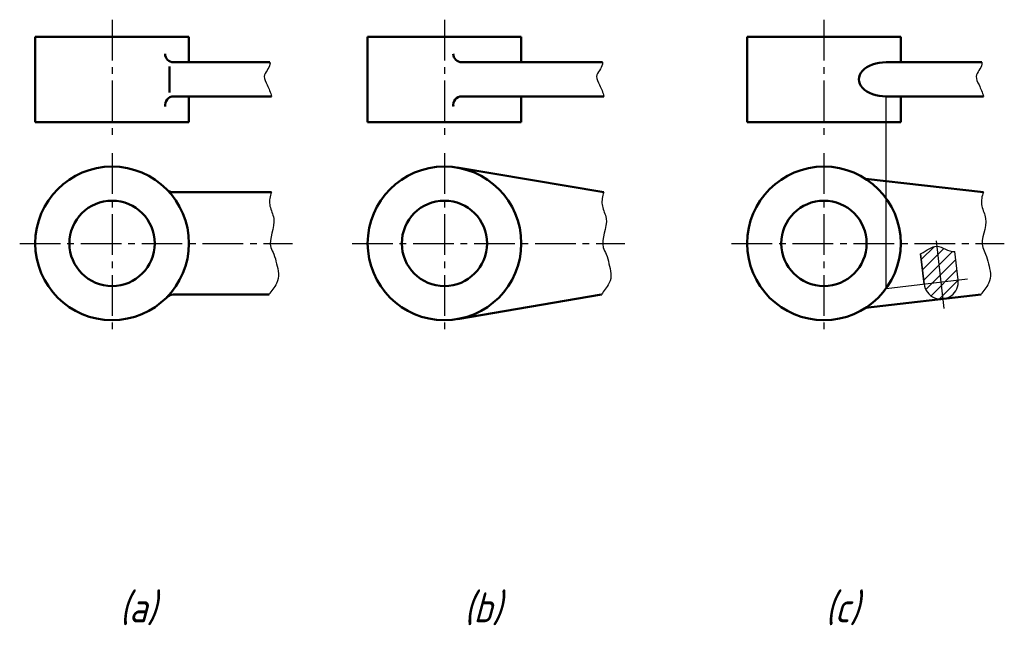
# Model space of a CAD drawing. Header units: millimetres. Extents: x 100 to 216, y 134 to 206.
import ezdxf

# ---------------------------------------------------------------- set-up
doc = ezdxf.new("R2010")
doc.units = ezdxf.units.MM
doc.header["$LTSCALE"] = 0.5
doc.linetypes.add('CENTER2', pattern=[28.575, 19.05, -3.175, 3.175, -3.175])
for name, color, linetype, lineweight in [('文字层', 227, 'Continuous', 20), ('点画线层', 3, 'CENTER2', 25), ('粗实线层', 1, 'Continuous', 50)]:
    doc.layers.add(name, color=color, linetype=linetype, lineweight=lineweight)
doc.layers.add('细实线层', color=7, linetype='Continuous')
doc.styles.add('工程斜体', font='gbeitc.shx', dxfattribs={"bigfont": 'gbcbig.shx'})

# ---------------------------------------------------------------- blocks, each defined once
blk = doc.blocks.new('df')
at = {"layer": '细实线层', "ltscale": 0.5}
h = blk.add_hatch(dxfattribs=at)
h.set_pattern_fill('ANSI31', scale=0.3, style=0)
h.set_pattern_definition([(45, (-118.0953, -189.5367), (-0.6735192, 0.6735192), [])])
edge = h.paths.add_edge_path()
edge.add_spline(control_points=[(89.64, -10.42), (89.63, -10.42), (89.02, -10.39), (88.48, -10.94), (87.72, -11.3)], knot_values=[1.760586, 1.760586, 1.760586, 1.760586, 1.771069, 3.612032, 3.612032, 3.612032, 3.612032], degree=3, periodic=0)
edge.add_line((87.72, -11.3), (88.13, -14.84))
edge.add_line((88.13, -14.84), (90.12, -14.61))
edge.add_line((90.12, -14.61), (89.64, -10.42))
h.paths.add_polyline_path([(90.12, -14.61), (88.13, -14.84), (88.13, -14.84, 0.413139), (90.35, -16.59)])
h.paths.add_polyline_path([(92.11, -14.37), (90.12, -14.61), (90.35, -16.59, 0.414214)])
edge = h.paths.add_edge_path()
edge.add_spline(control_points=[(91.72, -11.04), (90.95, -11.1), (90.26, -10.46), (89.64, -10.42)], knot_values=[3.612032, 3.612032, 3.612032, 3.612032, 5.497651, 5.497651, 5.497651, 5.497651], degree=3, periodic=0)
edge.add_line((89.64, -10.42), (90.12, -14.61))
edge.add_line((90.12, -14.61), (92.11, -14.37))
edge.add_line((92.11, -14.37), (91.72, -11.04))
at = {"layer": '点画线层', "color": 7, "ltscale": 0.5}
for p, q in [((-7.01, 16.13), (-7.01, 2.03)), ((31.93, 16.13), (31.93, 2.03)), ((76.39, 16.13), (76.39, 2.03)), ((-7.01, 0.49), (-7.01, -20.57)), ((31.93, 0.49), (31.93, -20.57)), ((76.39, 0.49), (76.39, -20.57)), ((-17.83, -10.08), (14.12, -10.08)), ((21.11, -10.08), (53.06, -10.08)), ((65.57, -10.08), (97.52, -10.08))]:
    blk.add_line(p, q, dxfattribs=at)
at = {"layer": '粗实线层', "color": 7, "ltscale": 0.5}
for p, q in [((-16.01, 14.14), (1.99, 14.14)), ((-16.01, 4.14), (-16.01, 14.14)), ((1.99, 11.14), (1.99, 14.14)), ((22.93, 14.14), (40.93, 14.14)), ((22.93, 4.14), (22.93, 14.14)), ((40.93, 11.14), (40.93, 14.14)), ((67.39, 14.14), (85.39, 14.14)), ((67.39, 4.14), (67.39, 14.14)), ((85.39, 11.14), (85.39, 14.14)), ((-0.3, 7.6), (-0.3, 10.63)), ((0.2, 11.14), (11.49, 11.14)), ((33.96, 11.14), (50.43, 11.14)), ((83.69, 11.14), (94.89, 11.14)), ((0.2, 7.14), (11.68, 7.14)), ((1.99, 4.14), (1.99, 7.14)), ((33.96, 7.14), (50.62, 7.14)), ((40.93, 4.14), (40.93, 7.14)), ((83.69, 7.14), (95.08, 7.14)), ((85.39, 4.14), (85.39, 7.14)), ((-16.01, 4.14), (1.99, 4.14)), ((22.93, 4.14), (40.93, 4.14)), ((67.39, 4.14), (85.39, 4.14)), ((50.61, -4.08), (33.42, -1.2)), ((81.26, -2.51), (95.07, -4.08)), ((0.13, -4.08), (11.66, -4.08)), ((0.13, -16.08), (11.39, -16.08)), ((50.33, -16.08), (33.44, -18.95)), ((81.26, -17.65), (94.79, -16.08))]:
    blk.add_line(p, q, dxfattribs=at)
for centre, radius in [((-7.01, -10.08), 9), ((31.93, -10.08), 9), ((76.39, -10.08), 9), ((-7.01, -10.08), 5), ((31.93, -10.08), 5), ((76.39, -10.08), 5)]:
    blk.add_circle(centre, radius, dxfattribs=at)
for centre, start, end in [((0.2, 12.14), 180, 270), ((33.96, 12.14), 180, 270), ((0.2, 6.14), 90, 190.8629), ((33.96, 6.14), 90, 190.8629), ((0.13, -3.08), 224.427, 270), ((0.13, -17.08), 90, 135.573)]:
    blk.add_arc(centre, 1, start, end, dxfattribs=at)
blk.add_ellipse((83.69, 9.14), major_axis=(-3.21, 0), ratio=0.623517, start_param=4.712389, end_param=7.853982, dxfattribs=at)
at = {"layer": '细实线层', "color": 7, "ltscale": 0.5}
for p, q in [((83.69, -15.35), (83.69, 7.14)), ((90.48, -17.7), (89.56, -9.79)), ((88.13, -14.84), (87.72, -11.3)), ((87.72, -11.3), (88.13, -14.84)), ((92.11, -14.37), (91.72, -11.04)), ((83.69, -15.35), (93.22, -14.25))]:
    blk.add_line(p, q, dxfattribs=at)
blk.add_arc((90.12, -14.61), 2, 186.6139, 6.6139, dxfattribs=at)
for points, knots in [([(11.49, 11.14), (11.5, 11.07), (11.49, 10.47), (10.5, 9.67), (11.23, 8.4), (11.55, 7.6), (11.68, 7.14)], [2.738072, 2.738072, 2.738072, 2.738072, 2.966946, 4.55179, 5.601824, 6.938023, 6.938023, 6.938023, 6.938023]), ([(50.43, 11.14), (50.44, 11.07), (50.44, 10.47), (49.44, 9.67), (50.17, 8.4), (50.49, 7.6), (50.62, 7.14)], [2.738072, 2.738072, 2.738072, 2.738072, 2.966946, 4.55179, 5.601824, 6.938023, 6.938023, 6.938023, 6.938023]), ([(94.89, 11.14), (94.9, 11.07), (94.9, 10.47), (93.91, 9.67), (94.63, 8.4), (94.95, 7.6), (95.08, 7.14)], [2.738072, 2.738072, 2.738072, 2.738072, 2.966946, 4.55179, 5.601824, 6.938023, 6.938023, 6.938023, 6.938023]), ([(11.66, -4.08), (11.64, -4.14), (11.46, -4.66), (11.33, -5.76), (12.46, -7.72), (11.08, -9.81), (12.02, -11.44), (12.34, -12.84), (12.8, -14.39), (11.62, -15.68), (11.39, -16.08)], [1.526248, 1.526248, 1.526248, 1.526248, 1.732612, 3.175634, 4.681074, 8.128029, 8.971007, 10.126559, 12.450717, 13.707712, 13.707712, 13.707712, 13.707712]), ([(50.61, -4.08), (50.58, -4.14), (50.4, -4.66), (50.27, -5.76), (51.41, -7.72), (50.02, -9.81), (50.96, -11.44), (51.28, -12.84), (51.74, -14.39), (50.57, -15.68), (50.33, -16.08)], [1.526248, 1.526248, 1.526248, 1.526248, 1.732612, 3.175634, 4.681074, 8.128029, 8.971007, 10.126559, 12.450717, 13.707712, 13.707712, 13.707712, 13.707712]), ([(95.07, -4.08), (95.04, -4.14), (94.86, -4.66), (94.73, -5.76), (95.87, -7.72), (94.48, -9.81), (95.42, -11.44), (95.74, -12.84), (96.2, -14.39), (95.03, -15.68), (94.79, -16.08)], [1.526248, 1.526248, 1.526248, 1.526248, 1.732612, 3.175634, 4.681074, 8.128029, 8.971007, 10.126559, 12.450717, 13.707712, 13.707712, 13.707712, 13.707712]), ([(87.72, -11.3), (88.48, -10.94), (89.57, -9.82), (90.95, -11.1), (91.72, -11.04)], [1.760586, 1.760586, 1.760586, 1.760586, 3.601549, 5.497651, 5.497651, 5.497651, 5.497651])]:
    blk.add_open_spline(points, degree=3, knots=knots, dxfattribs=at)
at = {"layer": '文字层', "color": 7, "ltscale": 0.5, "char_height": 3.5, "width": 8.7005, "attachment_point": 1, "style": '工程斜体'}
for s, insert in [('(a)', (-6.13, -50.98)), ('(b)', (34.22, -50.98)), ('(c)', (76.54, -50.98))]:
    blk.add_mtext(s, dxfattribs=dict(at, insert=insert))

msp = doc.modelspace()

# ---------------------------------------------------------------- block references
at = {"layer": '细实线层', "color": 7}
msp.add_blockref('df', (118.1, 189.54), dxfattribs=at)

doc.saveas('drawing.dxf')
